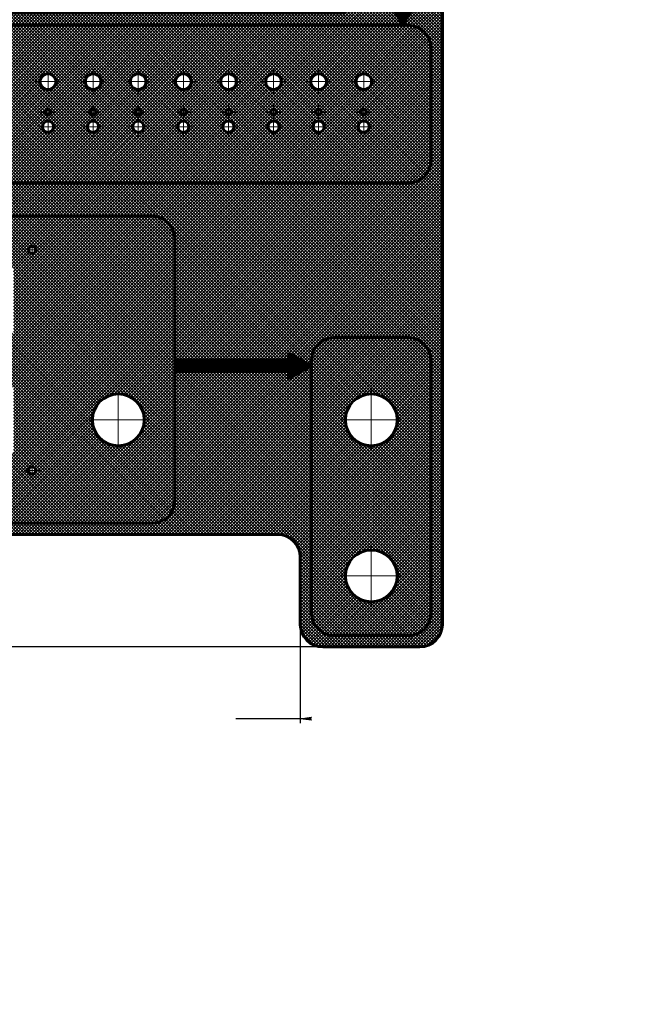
# Model space of a CAD drawing. Header units: millimetres. Extents: x 0 to 594, y 0 to 841.
# Tile 2 of 3: x 317 to 594, y 0 to 437. Entities that reach past the tile are written whole.
import ezdxf

# ---------------------------------------------------------------- set-up
doc = ezdxf.new("R2010")
doc.units = ezdxf.units.MM
for name, pattern in [('K5LT_AXLED', [19.5, 15, -1.5, 1.5, -1.5]), ('K5LT_BASIC', [0]), ('K5LT_THIN', [0])]:
    doc.linetypes.add(name, pattern=pattern)
doc.styles.add('KDIMTEXTSTYLE', font='GOST_AU.SHX', dxfattribs={"width": 0.96, "oblique": 15, "height": 5})
doc.dimstyles.new('KDIMSTYLE (1.00)', dxfattribs={"dimtxt": 5, "dimasz": 1, "dimexe": 2, "dimexo": 0, "dimgap": 1, "dimtad": 1, "dimtxsty": 'KDIMTEXTSTYLE', "dimsah": 1, "dimcen": 0, "dimdle": 1, "dimadec": 0, "dimazin": 0, "dimtfac": 0.667, "dimtmove": 0, "dimatfit": 3, "dimfxl": 1, "dimtvp": 1, "dimtolj": 1, "dimtzin": 0, "dimarcsym": 0})
pattern_1 = [(45, (0, 0), (-0.7071068, 0.7071068), []), (135, (0, 0), (-0.7071068, -0.7071068), [])]

# ---------------------------------------------------------------- blocks, each defined once
blk = doc.blocks.new('U11')
at = {"color": 30, "linetype": 'K5LT_AXLED', "lineweight": 18, "true_color": 0xff8000}
for q in [(469.16, 414.94), (463.66, 409.44), (474.66, 409.44), (469.16, 403.94)]:
    blk.add_line((469.16, 409.44), q, dxfattribs=at)
blk = doc.blocks.new('U12')
at = {"color": 30, "linetype": 'K5LT_AXLED', "lineweight": 18, "true_color": 0xff8000}
for q in [(449.16, 414.94), (443.66, 409.44), (454.66, 409.44), (449.16, 403.94)]:
    blk.add_line((449.16, 409.44), q, dxfattribs=at)
blk = doc.blocks.new('U13')
at = {"color": 30, "linetype": 'K5LT_AXLED', "lineweight": 18, "true_color": 0xff8000}
for q in [(429.16, 414.94), (423.66, 409.44), (434.66, 409.44), (429.16, 403.94)]:
    blk.add_line((429.16, 409.44), q, dxfattribs=at)
blk = doc.blocks.new('U14')
at = {"color": 30, "linetype": 'K5LT_AXLED', "lineweight": 18, "true_color": 0xff8000}
for q in [(409.16, 414.94), (403.66, 409.44), (414.66, 409.44), (409.16, 403.94)]:
    blk.add_line((409.16, 409.44), q, dxfattribs=at)
blk = doc.blocks.new('U15')
at = {"color": 30, "linetype": 'K5LT_AXLED', "lineweight": 18, "true_color": 0xff8000}
for q in [(389.16, 414.94), (383.66, 409.44), (394.66, 409.44), (389.16, 403.94)]:
    blk.add_line((389.16, 409.44), q, dxfattribs=at)
blk = doc.blocks.new('U16')
at = {"color": 30, "linetype": 'K5LT_AXLED', "lineweight": 18, "true_color": 0xff8000}
for q in [(369.16, 414.94), (363.66, 409.44), (374.66, 409.44), (369.16, 403.94)]:
    blk.add_line((369.16, 409.44), q, dxfattribs=at)
blk = doc.blocks.new('U17')
at = {"color": 30, "linetype": 'K5LT_AXLED', "lineweight": 18, "true_color": 0xff8000}
for q in [(349.16, 414.94), (343.66, 409.44), (354.66, 409.44), (349.16, 403.94)]:
    blk.add_line((349.16, 409.44), q, dxfattribs=at)
blk = doc.blocks.new('U18')
at = {"color": 30, "linetype": 'K5LT_AXLED', "lineweight": 18, "true_color": 0xff8000}
for q in [(329.16, 414.94), (323.66, 409.44), (334.66, 409.44), (329.16, 403.94)]:
    blk.add_line((329.16, 409.44), q, dxfattribs=at)
blk = doc.blocks.new('U43')
at = {"color": 30, "linetype": 'K5LT_AXLED', "lineweight": 18, "true_color": 0xff8000}
for q in [(329.16, 399.19), (325.91, 395.94), (332.41, 395.94), (329.16, 392.69)]:
    blk.add_line((329.16, 395.94), q, dxfattribs=at)
blk = doc.blocks.new('U44')
at = {"color": 30, "linetype": 'K5LT_AXLED', "lineweight": 18, "true_color": 0xff8000}
for q in [(329.16, 393.94), (324.66, 389.44), (333.66, 389.44), (329.16, 384.94)]:
    blk.add_line((329.16, 389.44), q, dxfattribs=at)
blk = doc.blocks.new('U45')
at = {"color": 30, "linetype": 'K5LT_AXLED', "lineweight": 18, "true_color": 0xff8000}
for q in [(349.16, 399.19), (345.91, 395.94), (352.41, 395.94), (349.16, 392.69)]:
    blk.add_line((349.16, 395.94), q, dxfattribs=at)
blk = doc.blocks.new('U46')
at = {"color": 30, "linetype": 'K5LT_AXLED', "lineweight": 18, "true_color": 0xff8000}
for q in [(349.16, 393.94), (344.66, 389.44), (353.66, 389.44), (349.16, 384.94)]:
    blk.add_line((349.16, 389.44), q, dxfattribs=at)
blk = doc.blocks.new('U47')
at = {"color": 30, "linetype": 'K5LT_AXLED', "lineweight": 18, "true_color": 0xff8000}
for q in [(369.16, 399.19), (365.91, 395.94), (372.41, 395.94), (369.16, 392.69)]:
    blk.add_line((369.16, 395.94), q, dxfattribs=at)
blk = doc.blocks.new('U48')
at = {"color": 30, "linetype": 'K5LT_AXLED', "lineweight": 18, "true_color": 0xff8000}
for q in [(369.16, 393.94), (364.66, 389.44), (373.66, 389.44), (369.16, 384.94)]:
    blk.add_line((369.16, 389.44), q, dxfattribs=at)
blk = doc.blocks.new('U49')
at = {"color": 30, "linetype": 'K5LT_AXLED', "lineweight": 18, "true_color": 0xff8000}
for q in [(389.16, 399.19), (385.91, 395.94), (392.41, 395.94), (389.16, 392.69)]:
    blk.add_line((389.16, 395.94), q, dxfattribs=at)
blk = doc.blocks.new('U50')
at = {"color": 30, "linetype": 'K5LT_AXLED', "lineweight": 18, "true_color": 0xff8000}
for q in [(389.16, 393.94), (384.66, 389.44), (393.66, 389.44), (389.16, 384.94)]:
    blk.add_line((389.16, 389.44), q, dxfattribs=at)
blk = doc.blocks.new('U51')
at = {"color": 30, "linetype": 'K5LT_AXLED', "lineweight": 18, "true_color": 0xff8000}
for q in [(409.16, 399.19), (405.91, 395.94), (412.41, 395.94), (409.16, 392.69)]:
    blk.add_line((409.16, 395.94), q, dxfattribs=at)
blk = doc.blocks.new('U52')
at = {"color": 30, "linetype": 'K5LT_AXLED', "lineweight": 18, "true_color": 0xff8000}
for q in [(409.16, 393.94), (404.66, 389.44), (413.66, 389.44), (409.16, 384.94)]:
    blk.add_line((409.16, 389.44), q, dxfattribs=at)
blk = doc.blocks.new('U53')
at = {"color": 30, "linetype": 'K5LT_AXLED', "lineweight": 18, "true_color": 0xff8000}
for q in [(429.16, 399.19), (425.91, 395.94), (432.41, 395.94), (429.16, 392.69)]:
    blk.add_line((429.16, 395.94), q, dxfattribs=at)
blk = doc.blocks.new('U54')
at = {"color": 30, "linetype": 'K5LT_AXLED', "lineweight": 18, "true_color": 0xff8000}
for q in [(429.16, 393.94), (424.66, 389.44), (433.66, 389.44), (429.16, 384.94)]:
    blk.add_line((429.16, 389.44), q, dxfattribs=at)
blk = doc.blocks.new('U55')
at = {"color": 30, "linetype": 'K5LT_AXLED', "lineweight": 18, "true_color": 0xff8000}
for q in [(449.16, 399.19), (445.91, 395.94), (452.41, 395.94), (449.16, 392.69)]:
    blk.add_line((449.16, 395.94), q, dxfattribs=at)
blk = doc.blocks.new('U56')
at = {"color": 30, "linetype": 'K5LT_AXLED', "lineweight": 18, "true_color": 0xff8000}
for q in [(449.16, 393.94), (444.66, 389.44), (453.66, 389.44), (449.16, 384.94)]:
    blk.add_line((449.16, 389.44), q, dxfattribs=at)
blk = doc.blocks.new('U57')
at = {"color": 30, "linetype": 'K5LT_AXLED', "lineweight": 18, "true_color": 0xff8000}
for q in [(469.16, 399.19), (465.91, 395.94), (472.41, 395.94), (469.16, 392.69)]:
    blk.add_line((469.16, 395.94), q, dxfattribs=at)
blk = doc.blocks.new('U58')
at = {"color": 30, "linetype": 'K5LT_AXLED', "lineweight": 18, "true_color": 0xff8000}
for q in [(469.16, 393.94), (464.66, 389.44), (473.66, 389.44), (469.16, 384.94)]:
    blk.add_line((469.16, 389.44), q, dxfattribs=at)
blk = doc.blocks.new('U66')
at = {"color": 30, "linetype": 'K5LT_AXLED', "lineweight": 18, "true_color": 0xff8000}
for q in [(360.31, 272.85), (346.81, 259.35), (360.31, 245.85), (373.81, 259.35)]:
    blk.add_line((360.31, 259.35), q, dxfattribs=at)
blk = doc.blocks.new('U67')
at = {"color": 30, "linetype": 'K5LT_AXLED', "lineweight": 18, "true_color": 0xff8000}
for q in [(472.51, 272.85), (459.01, 259.35), (472.51, 245.85), (486.01, 259.35)]:
    blk.add_line((472.51, 259.35), q, dxfattribs=at)
blk = doc.blocks.new('U68')
at = {"color": 30, "linetype": 'K5LT_AXLED', "lineweight": 18, "true_color": 0xff8000}
for q in [(472.51, 203.6), (459.01, 190.1), (472.51, 176.6), (486.01, 190.1)]:
    blk.add_line((472.51, 190.1), q, dxfattribs=at)
blk = doc.blocks.new('U69')
at = {"color": 30, "linetype": 'K5LT_AXLED', "lineweight": 18, "true_color": 0xff8000}
for q in [(322.13, 338.45), (318.53, 334.85), (325.73, 334.85), (322.13, 331.25)]:
    blk.add_line((322.13, 334.85), q, dxfattribs=at)
blk = doc.blocks.new('U70')
at = {"color": 30, "linetype": 'K5LT_AXLED', "lineweight": 18, "true_color": 0xff8000}
for q in [(322.13, 240.45), (318.53, 236.85), (322.13, 233.25), (325.73, 236.85)]:
    blk.add_line((322.13, 236.85), q, dxfattribs=at)
blk = doc.blocks.new('KDIMARROW_01')
blk.add_hatch(color=0).paths.add_polyline_path([(0, 0), (-5, 0.66), (-4.5, 0), (-5, -0.66)])
at = {"color": 0, "linetype": 'K5LT_THIN', "lineweight": 18}
for p, q in [((-4.5, 0), (-5, 0.66)), ((-5, 0.66), (0, 0)), ((0, 0), (-5, -0.66)), ((-5, -0.66), (-4.5, 0)), ((0, 0), (-1, 0))]:
    blk.add_line(p, q, dxfattribs=at)

msp = doc.modelspace()

# ---------------------------------------------------------------- hatches: boundary and pattern name
at = {"true_color": 0xd8d8d8}
h = msp.add_hatch(dxfattribs=at)
h.set_pattern_fill('', color=254, angle=45, style=0, pattern_type=0)
h.set_pattern_definition(pattern_1)
h.paths.add_polyline_path([(201.156, 534.527), (200.364, 530.627), (198.114, 527.344), (194.761, 525.199), (191.156, 524.527), (144.31, 524.527), (140.41, 523.735), (137.127, 521.485), (134.982, 518.132), (134.31, 514.527), (134.31, 218.527), (135.102, 214.627), (137.353, 211.344), (140.705, 209.199), (144.31, 208.527), (431.006, 208.527), (434.907, 207.735), (438.189, 205.485), (440.334, 202.132), (441.006, 198.527), (441.006, 168.598), (441.798, 164.698), (444.049, 161.415), (447.402, 159.27), (451.006, 158.598), (494.006, 158.598), (497.907, 159.39), (501.189, 161.641), (503.334, 164.993), (504.006, 168.598), (504.006, 612.527), (503.214, 616.427), (500.964, 619.71), (497.611, 621.855), (494.006, 622.527), (211.156, 622.527), (207.256, 621.735), (203.974, 619.485), (201.829, 616.132), (201.156, 612.527)])
h.paths.add_polyline_path([(287.656, 468.382), (287.656, 509.527), (288.448, 513.427), (290.699, 516.71), (294.052, 518.855), (297.656, 519.527), (340.656, 519.527), (344.557, 518.735), (347.839, 516.485), (349.984, 513.132), (350.656, 509.527), (350.656, 468.382), (349.864, 464.482), (347.614, 461.199), (344.261, 459.055), (340.656, 458.382), (297.656, 458.382), (293.756, 459.174), (290.474, 461.425), (288.329, 464.778)])
h.paths.add_polyline_path([(446.006, 283.348), (446.006, 285.848), (446.798, 289.748), (449.049, 293.031), (452.402, 295.176), (456.006, 295.848), (489.006, 295.848), (492.907, 295.056), (496.189, 292.806), (498.334, 289.453), (499.006, 285.848), (499.006, 173.598), (498.214, 169.698), (495.964, 166.415), (492.611, 164.27), (489.006, 163.598), (456.006, 163.598), (452.106, 164.39), (448.824, 166.641), (446.679, 169.993), (446.006, 173.598)])
h.paths.add_polyline_path([(151.81, 349.848), (375.31, 349.848), (379.21, 349.056), (382.493, 346.806), (384.638, 343.453), (385.31, 339.848), (385.31, 285.848), (436.006, 285.848), (436.006, 289.122), (446.006, 283.348), (436.006, 277.575), (436.006, 280.848), (385.31, 280.848), (385.31, 223.527), (384.518, 219.627), (382.267, 216.344), (378.915, 214.199), (375.31, 213.527), (149.31, 213.527), (145.41, 214.319), (142.127, 216.57), (139.982, 219.922), (139.31, 223.527), (139.31, 339.848), (140.102, 343.748), (142.353, 347.031), (145.705, 349.176), (149.31, 349.848)])
h.paths.add_polyline_path([(486.506, 434.445), (489.006, 434.445), (492.907, 433.653), (496.189, 431.402), (498.334, 428.05), (499.006, 424.445), (499.006, 414.445), (499.006, 374.445), (498.214, 370.545), (495.964, 367.262), (492.611, 365.117), (489.006, 364.445), (154.31, 364.445), (154.31, 359.848), (157.584, 359.848), (151.81, 349.848), (146.037, 359.848), (149.31, 359.848), (149.31, 364.445), (145.41, 365.237), (142.127, 367.487), (139.982, 370.84), (139.31, 374.445), (139.31, 414.445), (139.31, 424.445), (140.102, 428.345), (142.353, 431.628), (145.705, 433.773), (149.31, 434.445)])
h.paths.add_polyline_path([(458.55, 458.382), (456.006, 458.382), (452.106, 459.174), (448.824, 461.425), (446.679, 464.778), (446.006, 468.382), (446.006, 509.527), (446.798, 513.427), (449.049, 516.71), (452.402, 518.855), (456.006, 519.527), (489.006, 519.527), (492.907, 518.735), (496.189, 516.485), (498.334, 513.132), (499.006, 509.527), (499.006, 468.382), (498.214, 464.482), (495.964, 461.199), (492.611, 459.055), (489.006, 458.382), (489.006, 444.445), (492.28, 444.445), (486.506, 434.445), (480.733, 444.445), (484.006, 444.445), (484.006, 458.382)])
h.paths.add_polyline_path([(182.31, 444.382), (456.006, 444.382), (456.006, 448.382), (452.776, 448.382), (458.55, 458.382), (464.323, 448.382), (461.05, 448.382), (461.006, 439.382), (177.31, 439.382), (177.31, 458.382), (149.31, 458.382), (145.41, 459.174), (142.127, 461.425), (139.982, 464.778), (139.31, 468.382), (139.31, 509.527), (140.102, 513.427), (142.353, 516.71), (145.705, 518.855), (149.31, 519.527), (182.31, 519.527), (186.21, 518.735), (189.492, 516.485), (191.637, 513.132), (192.31, 509.527), (192.31, 507.027), (202.31, 512.801), (202.31, 509.527), (216.156, 509.527), (216.156, 529.527), (212.256, 530.319), (208.974, 532.57), (206.829, 535.922), (206.156, 539.527), (206.156, 607.527), (206.948, 611.427), (209.199, 614.71), (212.552, 616.855), (216.156, 617.527), (489.006, 617.527), (492.907, 616.735), (496.189, 614.485), (498.334, 611.132), (499.006, 607.527), (499.006, 539.527), (498.214, 535.627), (495.964, 532.344), (492.611, 530.199), (489.006, 529.527), (221.156, 529.527), (221.156, 504.527), (202.31, 504.527), (202.31, 501.254), (192.31, 507.027), (192.31, 468.382), (191.518, 464.482), (189.267, 461.199), (185.914, 459.055), (182.31, 458.382)])
at = {"true_color": 0x0066cc}
h = msp.add_hatch(dxfattribs=at)
h.set_pattern_fill('', color=152, angle=45, style=0, pattern_type=0)
h.set_pattern_definition([(45, (0, 0), (-0.21213204, 0.21213204), []), (135, (0, 0), (-0.21213204, -0.21213204), [])])
h.paths.add_polyline_path([(202.31, 504.527), (221.156, 504.527), (221.156, 529.527), (216.156, 529.527), (216.156, 509.527), (202.31, 509.527), (202.31, 512.801), (192.31, 507.027), (202.31, 501.254)])
h.paths.add_polyline_path([(182.31, 444.382), (182.31, 458.382), (177.31, 458.382), (177.31, 439.382), (461.006, 439.382), (461.05, 448.382), (464.323, 448.382), (458.55, 458.382), (452.776, 448.382), (456.006, 448.382), (456.006, 444.382)])
h.paths.add_polyline_path([(492.28, 444.445), (489.006, 444.445), (489.006, 458.382), (484.006, 458.382), (484.006, 444.445), (480.733, 444.445), (486.506, 434.445)])
h.paths.add_polyline_path([(436.006, 285.848), (385.31, 285.848), (385.31, 280.848), (436.006, 280.848), (436.006, 277.575), (446.006, 283.348), (436.006, 289.122)])
h.paths.add_polyline_path([(149.31, 364.445), (149.31, 359.848), (146.037, 359.848), (151.81, 349.848), (157.584, 359.848), (154.31, 359.848), (154.31, 364.445)])
at = {"true_color": 0xb4b4b4}
h = msp.add_hatch(dxfattribs=at)
h.set_pattern_fill('', color=253, angle=45, style=0, pattern_type=0)
h.set_pattern_definition(pattern_1)
h.paths.add_polyline_path([(149.31, 458.382), (182.31, 458.382), (186.21, 459.174), (189.492, 461.425), (191.637, 464.778), (192.31, 468.382), (192.31, 509.527), (191.518, 513.427), (189.267, 516.71), (185.914, 518.855), (182.31, 519.527), (149.31, 519.527), (145.41, 518.735), (142.127, 516.485), (139.982, 513.132), (139.31, 509.527), (139.31, 468.382), (140.102, 464.482), (142.353, 461.199), (145.705, 459.055)])
h.paths.add_polyline_path([(154.31, 488.882), (155.103, 493.079), (157.373, 496.697), (160.806, 499.237), (164.93, 500.349), (169.175, 499.879), (172.956, 497.893), (175.751, 494.664), (177.175, 490.638), (177.032, 486.369), (175.341, 482.447), (172.336, 479.413), (168.43, 477.685), (164.163, 477.501), (160.123, 478.887), (156.868, 481.651), (154.846, 485.413)])
h.paths.add_polyline_path([(461.006, 458.382), (489.006, 458.382), (492.907, 459.174), (496.189, 461.425), (498.334, 464.778), (499.006, 468.382), (499.006, 509.527), (498.214, 513.427), (495.964, 516.71), (492.611, 518.855), (489.006, 519.527), (456.006, 519.527), (452.106, 518.735), (448.824, 516.485), (446.679, 513.132), (446.006, 509.527), (446.006, 468.382), (446.798, 464.482), (449.049, 461.199), (452.402, 459.055), (456.006, 458.382)])
h.paths.add_polyline_path([(484.006, 488.882), (483.213, 484.686), (480.944, 481.068), (477.51, 478.528), (473.387, 477.416), (469.142, 477.886), (465.361, 479.872), (462.566, 483.101), (461.141, 487.127), (461.284, 491.395), (462.975, 495.317), (465.981, 498.352), (469.886, 500.08), (474.153, 500.264), (478.193, 498.878), (481.448, 496.114), (483.471, 492.352)])
h.paths.add_polyline_path([(484.006, 434.445), (149.31, 434.445), (145.41, 433.653), (142.127, 431.402), (139.982, 428.05), (139.31, 424.445), (139.31, 414.445), (139.31, 374.445), (140.102, 370.545), (142.353, 367.262), (145.705, 365.117), (149.31, 364.445), (489.006, 364.445), (492.907, 365.237), (496.189, 367.487), (498.334, 370.84), (499.006, 374.445), (499.006, 414.445), (499.006, 424.445), (498.214, 428.345), (495.964, 431.628), (492.611, 433.773), (489.006, 434.445)])
h.paths.add_polyline_path([(305.656, 409.445), (306.434, 411.644), (308.42, 412.867), (310.733, 412.57), (312.346, 410.885), (312.543, 408.561), (311.236, 406.629), (309.005, 405.948), (306.842, 406.82), (305.706, 408.857)])
h.paths.add_polyline_path([(285.656, 409.445), (286.434, 411.644), (288.42, 412.867), (290.733, 412.57), (292.346, 410.885), (292.543, 408.561), (291.236, 406.629), (289.005, 405.948), (286.842, 406.82), (285.706, 408.857)])
h.paths.add_polyline_path([(307.906, 395.945), (308.273, 396.829), (309.156, 397.195), (310.04, 396.829), (310.406, 395.945), (310.04, 395.061), (309.156, 394.695), (308.273, 395.061)])
h.paths.add_polyline_path([(332.656, 409.445), (331.879, 407.246), (329.893, 406.023), (327.58, 406.32), (325.966, 408.005), (325.77, 410.329), (327.077, 412.26), (329.308, 412.942), (331.471, 412.07), (332.607, 410.033)])
h.paths.add_polyline_path([(287.906, 395.945), (288.273, 396.829), (289.156, 397.195), (290.04, 396.829), (290.406, 395.945), (290.04, 395.061), (289.156, 394.695), (288.273, 395.061)])
h.paths.add_polyline_path([(306.656, 389.445), (307.389, 391.213), (309.156, 391.945), (310.924, 391.213), (311.656, 389.445), (310.924, 387.677), (309.156, 386.945), (307.389, 387.677)])
h.paths.add_polyline_path([(265.656, 409.445), (266.434, 411.644), (268.42, 412.867), (270.733, 412.57), (272.346, 410.885), (272.543, 408.561), (271.236, 406.629), (269.005, 405.948), (266.842, 406.82), (265.706, 408.857)])
h.paths.add_polyline_path([(286.656, 389.445), (287.389, 391.213), (289.156, 391.945), (290.924, 391.213), (291.656, 389.445), (290.924, 387.677), (289.156, 386.945), (287.389, 387.677)])
h.paths.add_polyline_path([(330.406, 395.945), (330.04, 395.061), (329.156, 394.695), (328.273, 395.061), (327.906, 395.945), (328.273, 396.829), (329.156, 397.195), (330.04, 396.829)])
h.paths.add_polyline_path([(331.656, 389.445), (330.924, 387.677), (329.156, 386.945), (327.389, 387.677), (326.656, 389.445), (327.389, 391.213), (329.156, 391.945), (330.924, 391.213)])
h.paths.add_polyline_path([(267.906, 395.945), (268.273, 396.829), (269.156, 397.195), (270.04, 396.829), (270.406, 395.945), (270.04, 395.061), (269.156, 394.695), (268.273, 395.061)])
h.paths.add_polyline_path([(266.656, 389.445), (267.389, 391.213), (269.156, 391.945), (270.924, 391.213), (271.656, 389.445), (270.924, 387.677), (269.156, 386.945), (267.389, 387.677)])
h.paths.add_polyline_path([(352.656, 409.445), (351.879, 407.246), (349.893, 406.023), (347.58, 406.32), (345.966, 408.005), (345.77, 410.329), (347.077, 412.26), (349.308, 412.942), (351.471, 412.07), (352.607, 410.033)])
h.paths.add_polyline_path([(245.656, 409.445), (246.434, 411.644), (248.42, 412.867), (250.733, 412.57), (252.346, 410.885), (252.543, 408.561), (251.236, 406.629), (249.005, 405.948), (246.842, 406.82), (245.706, 408.857)])
h.paths.add_polyline_path([(350.406, 395.945), (350.04, 395.061), (349.156, 394.695), (348.273, 395.061), (347.906, 395.945), (348.273, 396.829), (349.156, 397.195), (350.04, 396.829)])
h.paths.add_polyline_path([(351.656, 389.445), (350.924, 387.677), (349.156, 386.945), (347.389, 387.677), (346.656, 389.445), (347.389, 391.213), (349.156, 391.945), (350.924, 391.213)])
h.paths.add_polyline_path([(247.906, 395.945), (248.273, 396.829), (249.156, 397.195), (250.04, 396.829), (250.406, 395.945), (250.04, 395.061), (249.156, 394.695), (248.273, 395.061)])
h.paths.add_polyline_path([(246.656, 389.445), (247.389, 391.213), (249.156, 391.945), (250.924, 391.213), (251.656, 389.445), (250.924, 387.677), (249.156, 386.945), (247.389, 387.677)])
h.paths.add_polyline_path([(372.656, 409.445), (371.879, 407.246), (369.893, 406.023), (367.58, 406.32), (365.966, 408.005), (365.77, 410.329), (367.077, 412.26), (369.308, 412.942), (371.471, 412.07), (372.607, 410.033)])
h.paths.add_polyline_path([(225.656, 409.445), (226.434, 411.644), (228.42, 412.867), (230.733, 412.57), (232.346, 410.885), (232.543, 408.561), (231.236, 406.629), (229.005, 405.948), (226.842, 406.82), (225.706, 408.857)])
h.paths.add_polyline_path([(370.406, 395.945), (370.04, 395.061), (369.156, 394.695), (368.273, 395.061), (367.906, 395.945), (368.273, 396.829), (369.156, 397.195), (370.04, 396.829)])
h.paths.add_polyline_path([(371.656, 389.445), (370.924, 387.677), (369.156, 386.945), (367.389, 387.677), (366.656, 389.445), (367.389, 391.213), (369.156, 391.945), (370.924, 391.213)])
h.paths.add_polyline_path([(227.906, 395.945), (228.273, 396.829), (229.156, 397.195), (230.04, 396.829), (230.406, 395.945), (230.04, 395.061), (229.156, 394.695), (228.273, 395.061)])
h.paths.add_polyline_path([(226.656, 389.445), (227.389, 391.213), (229.156, 391.945), (230.924, 391.213), (231.656, 389.445), (230.924, 387.677), (229.156, 386.945), (227.389, 387.677)])
h.paths.add_polyline_path([(392.656, 409.445), (391.879, 407.246), (389.893, 406.023), (387.58, 406.32), (385.966, 408.005), (385.77, 410.329), (387.077, 412.26), (389.308, 412.942), (391.471, 412.07), (392.607, 410.033)])
h.paths.add_polyline_path([(205.656, 409.445), (206.434, 411.644), (208.42, 412.867), (210.733, 412.57), (212.346, 410.885), (212.543, 408.561), (211.236, 406.629), (209.005, 405.948), (206.842, 406.82), (205.706, 408.857)])
h.paths.add_polyline_path([(390.406, 395.945), (390.04, 395.061), (389.156, 394.695), (388.273, 395.061), (387.906, 395.945), (388.273, 396.829), (389.156, 397.195), (390.04, 396.829)])
h.paths.add_polyline_path([(391.656, 389.445), (390.924, 387.677), (389.156, 386.945), (387.389, 387.677), (386.656, 389.445), (387.389, 391.213), (389.156, 391.945), (390.924, 391.213)])
h.paths.add_polyline_path([(207.906, 395.945), (208.273, 396.829), (209.156, 397.195), (210.04, 396.829), (210.406, 395.945), (210.04, 395.061), (209.156, 394.695), (208.273, 395.061)])
h.paths.add_polyline_path([(206.656, 389.445), (207.389, 391.213), (209.156, 391.945), (210.924, 391.213), (211.656, 389.445), (210.924, 387.677), (209.156, 386.945), (207.389, 387.677)])
h.paths.add_polyline_path([(412.656, 409.445), (411.879, 407.246), (409.893, 406.023), (407.58, 406.32), (405.966, 408.005), (405.77, 410.329), (407.077, 412.26), (409.308, 412.942), (411.471, 412.07), (412.607, 410.033)])
h.paths.add_polyline_path([(410.406, 395.945), (410.04, 395.061), (409.156, 394.695), (408.273, 395.061), (407.906, 395.945), (408.273, 396.829), (409.156, 397.195), (410.04, 396.829)])
h.paths.add_polyline_path([(185.656, 409.445), (186.434, 411.644), (188.42, 412.867), (190.733, 412.57), (192.346, 410.885), (192.543, 408.561), (191.236, 406.629), (189.005, 405.948), (186.842, 406.82), (185.706, 408.857)])
h.paths.add_polyline_path([(411.656, 389.445), (410.924, 387.677), (409.156, 386.945), (407.389, 387.677), (406.656, 389.445), (407.389, 391.213), (409.156, 391.945), (410.924, 391.213)])
h.paths.add_polyline_path([(187.906, 395.945), (188.273, 396.829), (189.156, 397.195), (190.04, 396.829), (190.406, 395.945), (190.04, 395.061), (189.156, 394.695), (188.273, 395.061)])
h.paths.add_polyline_path([(186.656, 389.445), (187.389, 391.213), (189.156, 391.945), (190.924, 391.213), (191.656, 389.445), (190.924, 387.677), (189.156, 386.945), (187.389, 387.677)])
h.paths.add_polyline_path([(432.656, 409.445), (431.879, 407.246), (429.893, 406.023), (427.58, 406.32), (425.966, 408.005), (425.77, 410.329), (427.077, 412.26), (429.308, 412.942), (431.471, 412.07), (432.607, 410.033)])
h.paths.add_polyline_path([(430.406, 395.945), (430.04, 395.061), (429.156, 394.695), (428.273, 395.061), (427.906, 395.945), (428.273, 396.829), (429.156, 397.195), (430.04, 396.829)])
h.paths.add_polyline_path([(431.656, 389.445), (430.924, 387.677), (429.156, 386.945), (427.389, 387.677), (426.656, 389.445), (427.389, 391.213), (429.156, 391.945), (430.924, 391.213)])
h.paths.add_polyline_path([(165.656, 409.445), (166.434, 411.644), (168.42, 412.867), (170.733, 412.57), (172.346, 410.885), (172.543, 408.561), (171.236, 406.629), (169.005, 405.948), (166.842, 406.82), (165.706, 408.857)])
h.paths.add_polyline_path([(167.906, 395.945), (168.273, 396.829), (169.156, 397.195), (170.04, 396.829), (170.406, 395.945), (170.04, 395.061), (169.156, 394.695), (168.273, 395.061)])
h.paths.add_polyline_path([(166.656, 389.445), (167.389, 391.213), (169.156, 391.945), (170.924, 391.213), (171.656, 389.445), (170.924, 387.677), (169.156, 386.945), (167.389, 387.677)])
h.paths.add_polyline_path([(452.656, 409.445), (451.879, 407.246), (449.893, 406.023), (447.58, 406.32), (445.966, 408.005), (445.77, 410.329), (447.077, 412.26), (449.308, 412.942), (451.471, 412.07), (452.607, 410.033)])
h.paths.add_polyline_path([(450.406, 395.945), (450.04, 395.061), (449.156, 394.695), (448.273, 395.061), (447.906, 395.945), (448.273, 396.829), (449.156, 397.195), (450.04, 396.829)])
h.paths.add_polyline_path([(451.656, 389.445), (450.924, 387.677), (449.156, 386.945), (447.389, 387.677), (446.656, 389.445), (447.389, 391.213), (449.156, 391.945), (450.924, 391.213)])
h.paths.add_polyline_path([(472.656, 409.445), (471.879, 407.246), (469.893, 406.023), (467.58, 406.32), (465.966, 408.005), (465.77, 410.329), (467.077, 412.26), (469.308, 412.942), (471.471, 412.07), (472.607, 410.033)])
h.paths.add_polyline_path([(471.656, 389.445), (470.924, 387.677), (469.156, 386.945), (467.389, 387.677), (466.656, 389.445), (467.389, 391.213), (469.156, 391.945), (470.924, 391.213)])
h.paths.add_polyline_path([(470.406, 395.945), (470.04, 395.061), (469.156, 394.695), (468.273, 395.061), (467.906, 395.945), (468.273, 396.829), (469.156, 397.195), (470.04, 396.829)])
h.paths.add_polyline_path([(139.31, 339.848), (139.31, 223.527), (140.102, 219.627), (142.353, 216.344), (145.705, 214.199), (149.31, 213.527), (375.31, 213.527), (379.21, 214.319), (382.493, 216.57), (384.638, 219.922), (385.31, 223.527), (385.31, 339.848), (384.518, 343.748), (382.267, 347.031), (378.915, 349.176), (375.31, 349.848), (149.31, 349.848), (145.41, 349.056), (142.127, 346.806), (139.982, 343.453)])
h.paths.add_polyline_path([(177.31, 312.348), (176.517, 308.152), (174.247, 304.534), (170.814, 301.994), (166.69, 300.882), (162.445, 301.351), (158.664, 303.337), (155.869, 306.566), (154.445, 310.593), (154.588, 314.861), (156.279, 318.783), (159.284, 321.817), (163.19, 323.546), (167.457, 323.73), (171.497, 322.344), (174.752, 319.579), (176.774, 315.818)])
h.paths.add_polyline_path([(212.31, 244.848), (212.31, 273.848), (253.06, 273.848), (253.06, 244.848)])
h.paths.add_polyline_path([(212.31, 297.848), (212.31, 326.848), (253.06, 326.848), (253.06, 297.848)])
h.paths.add_polyline_path([(226.185, 285.848), (225.408, 283.649), (223.422, 282.426), (221.108, 282.723), (219.495, 284.408), (219.298, 286.732), (220.606, 288.664), (222.837, 289.345), (225, 288.473), (226.135, 286.436)])
h.paths.add_polyline_path([(202.387, 236.848), (202.856, 237.979), (203.987, 238.448), (205.119, 237.979), (205.587, 236.848), (205.119, 235.717), (203.987, 235.248), (202.856, 235.717)])
h.paths.add_polyline_path([(202.387, 334.848), (202.856, 335.979), (203.987, 336.448), (205.119, 335.979), (205.587, 334.848), (205.119, 333.717), (203.987, 333.248), (202.856, 333.717)])
h.paths.add_polyline_path([(246.185, 285.848), (245.408, 283.649), (243.422, 282.426), (241.108, 282.723), (239.495, 284.408), (239.298, 286.732), (240.606, 288.664), (242.837, 289.345), (245, 288.473), (246.135, 286.436)])
h.paths.add_polyline_path([(265.56, 307.348), (264.828, 305.58), (263.06, 304.848), (261.292, 305.58), (260.56, 307.348), (261.292, 309.116), (263.06, 309.848), (264.828, 309.116)])
h.paths.add_polyline_path([(265.56, 317.348), (264.828, 315.58), (263.06, 314.848), (261.292, 315.58), (260.56, 317.348), (261.292, 319.116), (263.06, 319.848), (264.828, 319.116)])
h.paths.add_polyline_path([(273.06, 244.848), (273.06, 273.848), (313.81, 273.848), (313.81, 244.848)])
h.paths.add_polyline_path([(273.06, 297.848), (273.06, 326.848), (313.81, 326.848), (313.81, 297.848)])
h.paths.add_polyline_path([(279.935, 285.848), (280.712, 288.047), (282.698, 289.27), (285.012, 288.973), (286.625, 287.288), (286.822, 284.964), (285.514, 283.033), (283.283, 282.351), (281.12, 283.223), (279.985, 285.26)])
h.paths.add_polyline_path([(299.935, 285.848), (300.712, 288.047), (302.698, 289.27), (305.012, 288.973), (306.625, 287.288), (306.822, 284.964), (305.514, 283.033), (303.283, 282.351), (301.12, 283.223), (299.985, 285.26)])
h.paths.add_polyline_path([(323.733, 236.848), (323.264, 235.717), (322.133, 235.248), (321.001, 235.717), (320.533, 236.848), (321.001, 237.979), (322.133, 238.448), (323.264, 237.979)])
h.paths.add_polyline_path([(323.733, 334.848), (323.264, 333.717), (322.133, 333.248), (321.001, 333.717), (320.533, 334.848), (321.001, 335.979), (322.133, 336.448), (323.264, 335.979)])
h.paths.add_polyline_path([(348.81, 259.348), (349.603, 263.545), (351.873, 267.162), (355.306, 269.702), (359.43, 270.814), (363.675, 270.345), (367.456, 268.359), (370.251, 265.13), (371.675, 261.103), (371.532, 256.835), (369.841, 252.913), (366.836, 249.879), (362.93, 248.151), (358.663, 247.967), (354.623, 249.352), (351.368, 252.117), (349.346, 255.879)])
at = {"true_color": 0x4c9900}
h = msp.add_hatch(dxfattribs=at)
h.set_pattern_fill('', color=74, angle=45, style=0, pattern_type=0)
h.set_pattern_definition(pattern_1)
h.paths.add_polyline_path([(499.006, 173.598), (499.006, 285.848), (498.214, 289.748), (495.964, 293.031), (492.611, 295.176), (489.006, 295.848), (456.006, 295.848), (452.106, 295.056), (448.824, 292.806), (446.679, 289.453), (446.006, 285.848), (446.006, 173.598), (446.798, 169.698), (449.049, 166.415), (452.402, 164.27), (456.006, 163.598), (489.006, 163.598), (492.907, 164.39), (496.189, 166.641), (498.334, 169.993)])
h.paths.add_polyline_path([(472.506, 270.848), (476.703, 270.055), (480.321, 267.785), (482.861, 264.352), (483.973, 260.228), (483.503, 255.983), (481.517, 252.202), (478.288, 249.407), (474.262, 247.983), (469.993, 248.126), (466.072, 249.817), (463.037, 252.822), (461.309, 256.728), (461.125, 260.995), (462.511, 265.035), (465.275, 268.29), (469.037, 270.312)])
h.paths.add_polyline_path([(484.006, 190.098), (483.213, 185.902), (480.944, 182.284), (477.51, 179.744), (473.387, 178.632), (469.142, 179.101), (465.361, 181.087), (462.566, 184.316), (461.141, 188.343), (461.284, 192.611), (462.975, 196.533), (465.981, 199.567), (469.886, 201.296), (474.153, 201.48), (478.193, 200.094), (481.448, 197.329), (483.471, 193.568)])

# ---------------------------------------------------------------- linework, layer by layer
at = {"color": 150, "linetype": 'K5LT_BASIC', "lineweight": 60, "true_color": 0x0080ff}
for p, q in [((504.006, 612.527), (504.006, 168.598)), ((486.506, 434.445), (480.733, 444.445)), ((492.28, 444.445), (486.506, 434.445)), ((489.006, 434.445), (149.31, 434.445)), ((499.006, 414.445), (499.006, 424.445)), ((499.006, 374.445), (499.006, 414.445)), ((489.006, 364.445), (149.31, 364.445)), ((149.31, 349.848), (375.31, 349.848)), ((385.31, 339.848), (385.31, 223.527)), ((456.006, 295.848), (489.006, 295.848)), ((436.006, 289.122), (446.006, 283.348)), ((436.006, 285.848), (436.006, 289.122)), ((436.006, 285.848), (385.31, 285.848)), ((446.006, 285.848), (446.006, 173.598)), ((499.006, 173.598), (499.006, 285.848)), ((385.31, 280.848), (436.006, 280.848)), ((446.006, 283.348), (436.006, 277.575)), ((436.006, 277.575), (436.006, 280.848)), ((375.31, 213.527), (149.31, 213.527)), ((431.006, 208.527), (144.31, 208.527)), ((441.006, 168.598), (441.006, 198.527)), ((456.006, 163.598), (489.006, 163.598)), ((494.006, 158.598), (451.006, 158.598))]:
    msp.add_line(p, q, dxfattribs=at)
for centre, radius in [((329.156, 409.445), 3.5), ((349.156, 409.445), 3.5), ((369.156, 409.445), 3.5), ((389.156, 409.445), 3.5), ((409.156, 409.445), 3.5), ((429.156, 409.445), 3.5), ((449.156, 409.445), 3.5), ((469.156, 409.445), 3.5), ((329.156, 395.945), 1.25), ((349.156, 395.945), 1.25), ((369.156, 395.945), 1.25), ((389.156, 395.945), 1.25), ((409.156, 395.945), 1.25), ((429.156, 395.945), 1.25), ((449.156, 395.945), 1.25), ((469.156, 395.945), 1.25), ((329.156, 389.445), 2.5), ((349.156, 389.445), 2.5), ((369.156, 389.445), 2.5), ((389.156, 389.445), 2.5), ((409.156, 389.445), 2.5), ((429.156, 389.445), 2.5), ((449.156, 389.445), 2.5), ((469.156, 389.445), 2.5), ((322.133, 334.848), 1.6), ((360.31, 259.348), 11.5), ((472.506, 259.348), 11.5), ((322.133, 236.848), 1.6), ((472.506, 190.098), 11.5)]:
    msp.add_circle(centre, radius, dxfattribs=at)
for centre, start, end in [((489.006, 424.445), 0, 90), ((489.006, 374.445), 270, 0), ((375.31, 339.848), 0, 90), ((456.006, 285.848), 90, 180), ((489.006, 285.848), 0, 90), ((375.31, 223.527), 270, 0), ((431.006, 198.527), 0, 90), ((456.006, 173.598), 180, 270), ((489.006, 173.598), 270, 0), ((451.006, 168.598), 180, 270), ((494.006, 168.598), 270, 0)]:
    msp.add_arc(centre, 10, start, end, dxfattribs=at)

# ---------------------------------------------------------------- block references
for name in ['U18', 'U17', 'U16', 'U15', 'U14', 'U13', 'U12', 'U11', 'U43', 'U45', 'U47', 'U49', 'U51', 'U53', 'U55', 'U57', 'U44', 'U46', 'U48', 'U50', 'U52', 'U54', 'U56', 'U58', 'U69', 'U66', 'U67', 'U70', 'U68']:
    msp.add_blockref(name, (0, 0))

# ---------------------------------------------------------------- dimensions: what is measured, and where the dimension line sits
at = {"color": 7}
msp.add_linear_dim(base=(82.397, 622.527), p1=(451.006, 158.598), p2=(211.156, 622.527), angle=90, location=(82.397, 414.527), text='\\H5.0;\\W0.965;\\Q15;\\H5.0;\\W0.965;\\Q15;\\Q15;464\\H0.65x;\\S0,775^ 0,775;\\H1.5x;', dimstyle='KDIMSTYLE (1.00)', override={"dimexo": 0, "dimblk1": 'KDIMARROW_01', "dimblk2": 'KDIMARROW_01', "dimse1": 0, "dimse2": 0, "dimclrt": 7, "dimtolj": 1}, dxfattribs=at).render()
msp.add_linear_dim(base=(134.31, 126.754), p1=(441.006, 168.598), p2=(134.31, 218.527), location=(287.658, 126.754), dimstyle='KDIMSTYLE (1.00)', override={"dimexo": 0, "dimpost": '\\H5.0;\\W0.965;\\Q15;<>\\H0.65x;\\S0,65^ 0,65;\\H1.5x;', "dimblk1": 'KDIMARROW_01', "dimblk2": 'KDIMARROW_01', "dimse1": 0, "dimse2": 0, "dimclrt": 7, "dimtolj": 1}, dxfattribs=at).render()

doc.saveas('drawing.dxf')
